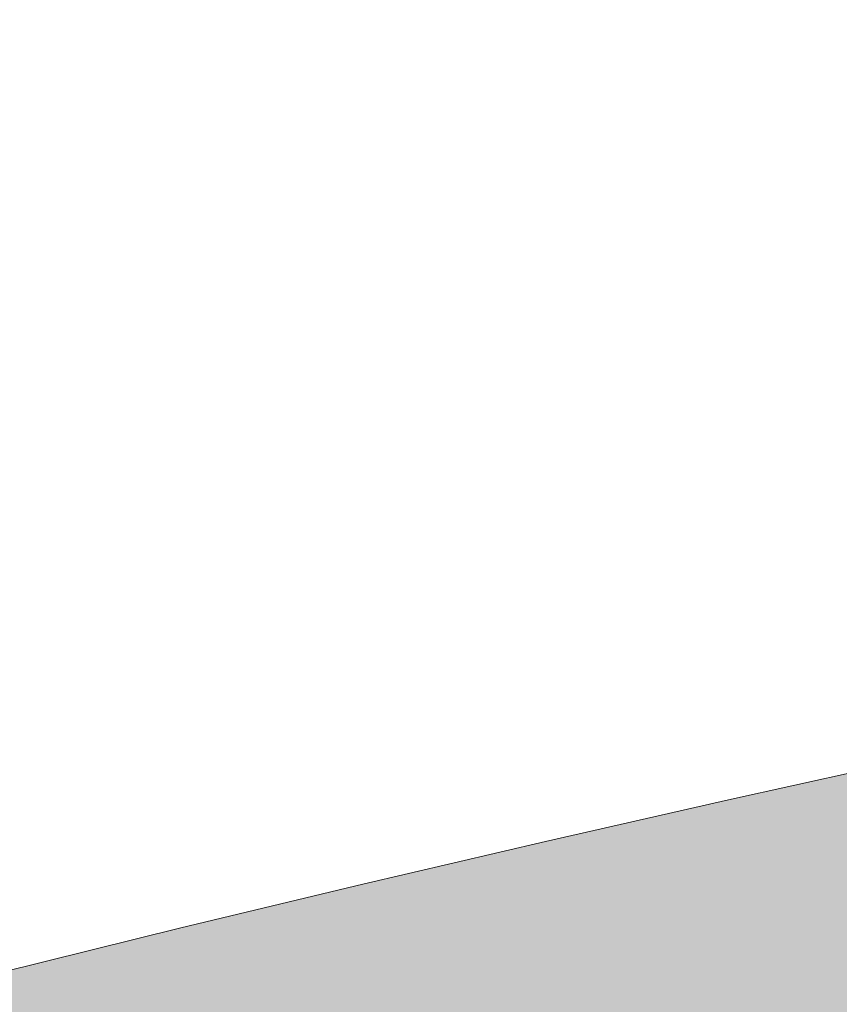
# Model space of a CAD drawing. Header units: millimetres. Extents: x 162876 to 168130, y 402614 to 405602.
# Tile 242 of 256: x 165466.1985 to 165466.2528, y 403890.276 to 403890.3412. Entities that reach past the tile are written whole.
import ezdxf

# ---------------------------------------------------------------- set-up
doc = ezdxf.new("R2010")
doc.units = ezdxf.units.MM
doc.layers.add('X-CA190022.004-UO-DWM_Beplanting_v0.1$0$B-WE-GR-BOOM-S AFKOMSTIG UIT BGT', color=252, linetype='Continuous', lineweight=0)
doc.layers.add('X-CA190022.004-UO-OPB_Opbreek_v0.1$0$V-WE-VH-VERHARDING_ASFALT-A-200', color=252, linetype='Continuous', lineweight=18)
doc.layers.add('X-CA190022.004-UO-DWM_Beplanting_v0.1$0$B-WE-GR-BOOM-S AFKOMSTIG UIT BOMENBESTAND GEMEENTE', color=252, linetype='Continuous')
doc.layers.add('X-CA190022.004-UO-DWM_Beplanting_v0.1$0$X-XX-AL-T18- DIAMETER TE ROOIEN BOOM 50-75 cm', color=10, linetype='Continuous')
doc.styles.add('X-CA190022.004-UO-DWM_Beplanting_v0.1$0$NLCS-ISO-M250-T18', font='NLCS-ISO.ttf', dxfattribs={"height": 0.45})

# ---------------------------------------------------------------- blocks, each defined once
blk = doc.blocks.new('X-CA190022.004-UO-DWM_Beplanting_v0.1$0$SGR-BOOM_01-SO')
at = {"color": 0, "linetype": 'ByBlock', "lineweight": 18}
blk.add_circle((0, 0), 2, dxfattribs=at)
blk = doc.blocks.new('X-CA190022.004-UO-DWM_Beplanting_v0.1$0$IMGEOBoom')
at = {"transparency": 33554457}
h = blk.add_hatch(color=256, dxfattribs=at)
h.dxf.hatch_style = 1
edge = h.paths.add_edge_path()
edge.add_arc((0, 0), 100, 0, 360)
edge = h.paths.add_edge_path(flags=17)
edge.add_arc((0, 0), 12.5, 0, 360)
at = {"xscale": 50, "yscale": 50, "zscale": 50}
blk.add_blockref('X-CA190022.004-UO-DWM_Beplanting_v0.1$0$SGR-BOOM_01-SO', (0, 0), dxfattribs=at)

msp = doc.modelspace()

# ---------------------------------------------------------------- hatches: boundary and pattern name
at = {"layer": 'X-CA190022.004-UO-OPB_Opbreek_v0.1$0$V-WE-VH-VERHARDING_ASFALT-A-200'}
h = msp.add_hatch(dxfattribs=at)
h.set_pattern_fill('AVH-ASFALT', color=256, scale=0.5, pattern_type=2)
h.set_pattern_definition([(60, (0, 0), (-0.4330127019, 0.25), []), (120, (0, 0), (-0.4330127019, -0.25), [])])
edge = h.paths.add_edge_path()
edge.add_line((165465.104541, 403880.826698), (165468.506909, 403879.880536))
edge.add_arc((165598.993405, 403848.773993), 134.142994, 166.05021658, 166.59157592, ccw=False)
edge.add_arc((165502.1349, 403873.042766), 34.291194, 148.3529534, 166.3897513, ccw=False)
edge.add_line((165472.94293, 403891.034844), (165469.977908, 403892.845151))
edge.add_arc((165503.280551, 403872.512075), 39.019226, 148.5936628, 161.1699078)
edge.add_arc((165523.012801, 403866.298741), 59.702832, 161.63827783, 165.91637464)

# ---------------------------------------------------------------- block references
at = {"layer": 'X-CA190022.004-UO-DWM_Beplanting_v0.1$0$B-WE-GR-BOOM-S AFKOMSTIG UIT BGT', "xscale": 0.02, "yscale": 0.02, "zscale": 0.02}
msp.add_blockref('X-CA190022.004-UO-DWM_Beplanting_v0.1$0$IMGEOBoom', (165466.685, 403888.338), dxfattribs=at)
at = {"layer": 'X-CA190022.004-UO-DWM_Beplanting_v0.1$0$B-WE-GR-BOOM-S AFKOMSTIG UIT BOMENBESTAND GEMEENTE', "xscale": 0.02, "yscale": 0.02, "zscale": 0.02}
msp.add_blockref('X-CA190022.004-UO-DWM_Beplanting_v0.1$0$IMGEOBoom', (165466.685, 403888.338), dxfattribs=at)

# ---------------------------------------------------------------- texts
at = {"layer": 'X-CA190022.004-UO-DWM_Beplanting_v0.1$0$X-XX-AL-T18- DIAMETER TE ROOIEN BOOM 50-75 cm', "insert": (165466.101709, 403889.140044), "char_height": 0.45, "attachment_point": 1, "rotation": 46.14, "style": 'X-CA190022.004-UO-DWM_Beplanting_v0.1$0$NLCS-ISO-M250-T18'}
msp.add_mtext_dynamic_manual_height_columns('%%C60cm', width=7.21673915, gutter_width=2.25, heights=[0], dxfattribs=at)

doc.saveas('drawing.dxf')
